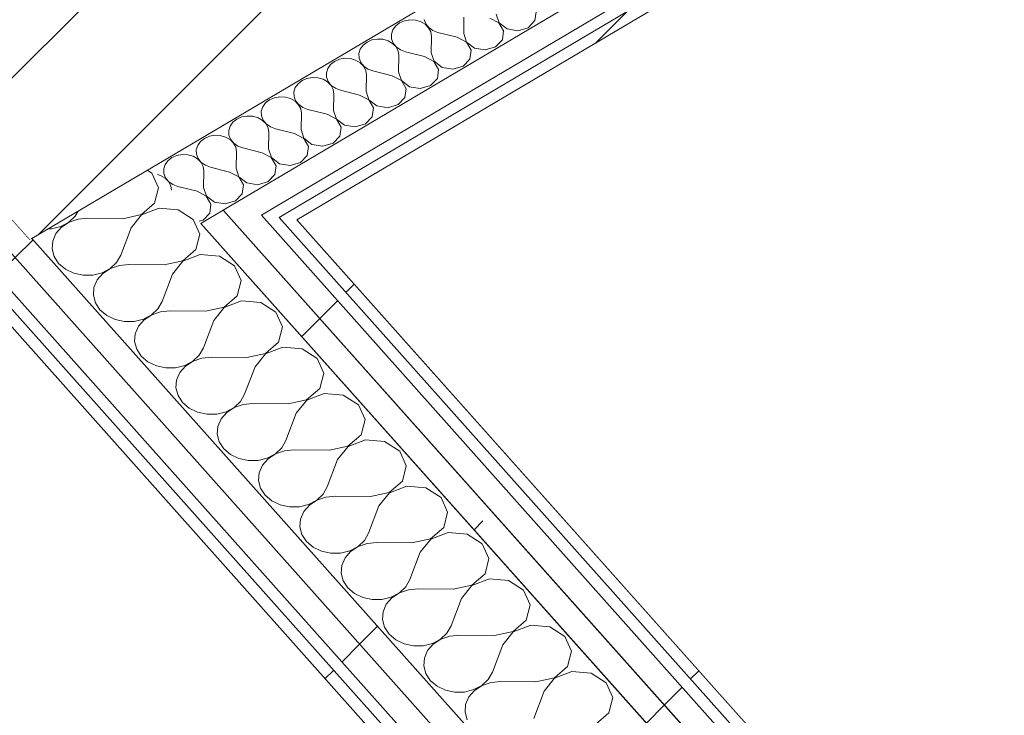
# Model space of a CAD drawing. Header units: millimetres. Extents: x -36631 to 27388, y -24993 to 6945.
# Tile 115 of 256: x -3404 to -2909, y -14851 to -14501. Entities that reach past the tile are written whole.
import ezdxf

# ---------------------------------------------------------------- set-up
doc = ezdxf.new("R2010")
doc.units = ezdxf.units.MM
doc.header["$MEASUREMENT"] = 0
doc.linetypes.add('Wipeout_Contour', pattern=[1000, 0, -1000])
doc.layers.add('10_ESTR_Pilars', color=7, linetype='Continuous')
doc.layers.add('Nuevo_08_E_Envans secs', color=7, linetype='Continuous')
for name, color, linetype, lineweight in [('10_ESTR_Pilars_Pluma_Nº__28', 7, 'Continuous', 20), ('10_ESTR_Pilars_Pluma_Nº__42', 8, 'Continuous', 25), ('Nuevo_08_E_Envans secs_Pluma_Nº__1', 7, 'Continuous', 5)]:
    doc.layers.add(name, color=color, linetype=linetype, lineweight=lineweight)
for name, color, linetype, lineweight, true_color in [('Nuevo_08_E_Envans secs_Pluma_Nº__102', 7, 'Continuous', 5, 0xcccccc), ('Nuevo_08_E_Envans secs_Pluma_Nº__171', 171, 'Continuous', 13, 0xaaaaff), ('Nuevo_08_E_Envans secs_Pluma_Nº__177', 7, 'Continuous', 15, 0xf7e046)]:
    doc.layers.add(name, color=color, linetype=linetype, lineweight=lineweight, true_color=true_color)
pattern_1 = [(45, (0, 0), (-183.8478, 183.8478), [195, -65]), (45, (7e-14, 183.85), (-183.8478, 183.8478), [195, -65])]

# ---------------------------------------------------------------- blocks, each defined once
blk = doc.blocks.new('Elem Sección_55_1')
at = {"color": 254, "linetype": 'Wipeout_Contour', "lineweight": 0, "ltscale": 59033.059962}
blk.add_wipeout([(-3648.92, -14332.87), (-3399.24, -14612.27), (-3055.95, -14408.97), (-3305.63, -14129.58)], dxfattribs=at).dxf.layer = '10_ESTR_Pilars'
at = {"layer": '10_ESTR_Pilars_Pluma_Nº__42', "linetype": 'Continuous', "lineweight": 25}
h = blk.add_hatch(dxfattribs=at)
h.set_pattern_fill('00_GCT_trama_45º_e1_400__05', color=8, style=0, pattern_type=2)
h.set_pattern_definition([(45, (0, 0), (-45.96194, 45.96194), [])])
h.paths.add_polyline_path([(-3648.92, -14332.87), (-3399.24, -14612.27), (-3055.95, -14408.97), (-3305.63, -14129.58)])
at = {"layer": '10_ESTR_Pilars_Pluma_Nº__28', "color": 7, "linetype": 'Continuous', "lineweight": 20, "flags": 128}
for points in [[(-3648.92, -14332.87), (-3602.47, -14384.85), (-3540.05, -14454.7), (-3508.84, -14489.62), (-3496.36, -14503.59), (-3399.24, -14612.27)], [(-3055.95, -14408.97), (-3337.95, -14575.97), (-3398.03, -14611.55), (-3399.24, -14612.27)]]:
    blk.add_lwpolyline(points, dxfattribs=at)
blk = doc.blocks.new('*X284')
at = {"layer": 'Nuevo_08_E_Envans secs_Pluma_Nº__102', "color": 254, "linetype": 'Continuous', "lineweight": 5, "true_color": 0xcccccc}
for p, q in [((-3337.67, -14578.74), (-3340.05, -14577.21)), ((-3334.35, -14586.13), (-3337.67, -14578.74)), ((-3336.3, -14593.83), (-3334.35, -14586.13)), ((-3342.94, -14599.56), (-3336.3, -14593.83)), ((-3376.19, -14600.29), (-3374.72, -14597.74)), ((-3352.28, -14601.59), (-3342.94, -14599.56)), ((-3342.85, -14599.65), (-3348.12, -14606.25)), ((-3334.11, -14596.29), (-3342.85, -14599.65)), ((-3324.5, -14597.18), (-3334.11, -14596.29)), ((-3316.91, -14602.05), (-3324.5, -14597.18)), ((-3383.47, -14605.47), (-3379.38, -14603.29)), ((-3379.3, -14603.39), (-3383.11, -14605.87)), ((-3379.38, -14603.29), (-3376.19, -14600.29)), ((-3374.8, -14601.84), (-3379.3, -14603.39)), ((-3369.96, -14601.36), (-3374.8, -14601.84)), ((-3352.28, -14601.59), (-3369.96, -14601.36)), ((-3313.59, -14609.43), (-3316.91, -14602.05)), ((-3389.81, -14606.68), (-3388.13, -14606.65)), ((-3388.13, -14606.65), (-3383.47, -14605.47)), ((-3385.94, -14609.11), (-3387.57, -14612.85)), ((-3383.11, -14605.87), (-3385.94, -14609.11)), ((-3348.12, -14606.25), (-3353.35, -14620)), ((-3315.54, -14617.14), (-3313.59, -14609.43)), ((-3387.57, -14612.85), (-3387.89, -14616.82)), ((-3387.89, -14616.82), (-3386.86, -14620.7)), ((-3322.17, -14622.86), (-3315.54, -14617.14)), ((-3386.86, -14620.7), (-3384.57, -14624.21)), ((-3384.57, -14624.21), (-3381.18, -14627.07)), ((-3358.62, -14626.6), (-3355.42, -14623.6)), ((-3355.42, -14623.6), (-3353.35, -14620)), ((-3331.51, -14624.89), (-3322.17, -14622.86)), ((-3322.09, -14622.96), (-3327.36, -14629.56)), ((-3313.34, -14619.6), (-3322.09, -14622.96)), ((-3303.74, -14620.49), (-3313.34, -14619.6)), ((-3296.14, -14625.35), (-3303.74, -14620.49)), ((-3381.18, -14627.07), (-3376.97, -14629.07)), ((-3376.97, -14629.07), (-3372.24, -14630.06)), ((-3367.36, -14629.96), (-3362.71, -14628.77)), ((-3362.34, -14629.18), (-3365.17, -14632.42)), ((-3362.71, -14628.77), (-3358.62, -14626.6)), ((-3358.54, -14626.69), (-3362.34, -14629.18)), ((-3354.04, -14625.15), (-3358.54, -14626.69)), ((-3349.2, -14624.66), (-3354.04, -14625.15)), ((-3331.51, -14624.89), (-3349.2, -14624.66)), ((-3292.82, -14632.74), (-3296.14, -14625.35)), ((-3372.24, -14630.06), (-3367.36, -14629.96)), ((-3365.17, -14632.42), (-3366.81, -14636.16)), ((-3327.36, -14629.56), (-3332.59, -14643.31)), ((-3294.77, -14640.45), (-3292.82, -14632.74)), ((-3366.81, -14636.16), (-3367.12, -14640.12)), ((-3367.12, -14640.12), (-3366.09, -14644.01)), ((-3366.09, -14644.01), (-3363.8, -14647.51)), ((-3334.66, -14646.91), (-3332.59, -14643.31)), ((-3301.41, -14646.17), (-3294.77, -14640.45)), ((-3292.58, -14642.91), (-3301.32, -14646.27)), ((-3282.98, -14643.8), (-3292.58, -14642.91)), ((-3275.38, -14648.66), (-3282.98, -14643.8)), ((-3363.8, -14647.51), (-3360.42, -14650.38)), ((-3337.86, -14649.91), (-3334.66, -14646.91)), ((-3333.28, -14648.46), (-3337.77, -14650)), ((-3328.43, -14647.97), (-3333.28, -14648.46)), ((-3310.75, -14648.2), (-3328.43, -14647.97)), ((-3310.75, -14648.2), (-3301.41, -14646.17)), ((-3301.32, -14646.27), (-3306.59, -14652.86)), ((-3272.06, -14656.05), (-3275.38, -14648.66)), ((-3360.42, -14650.38), (-3356.2, -14652.38)), ((-3356.2, -14652.38), (-3351.48, -14653.37)), ((-3351.48, -14653.37), (-3346.6, -14653.26)), ((-3346.6, -14653.26), (-3341.94, -14652.08)), ((-3341.58, -14652.49), (-3344.41, -14655.72)), ((-3341.94, -14652.08), (-3337.86, -14649.91)), ((-3337.77, -14650), (-3341.58, -14652.49)), ((-3306.59, -14652.86), (-3311.82, -14666.62)), ((-3344.41, -14655.72), (-3346.04, -14659.47)), ((-3274.01, -14663.76), (-3272.06, -14656.05)), ((-3346.04, -14659.47), (-3346.36, -14663.43)), ((-3346.36, -14663.43), (-3345.33, -14667.31)), ((-3280.64, -14669.48), (-3274.01, -14663.76)), ((-3345.33, -14667.31), (-3343.04, -14670.82)), ((-3313.89, -14670.22), (-3311.82, -14666.62)), ((-3271.82, -14666.22), (-3280.56, -14669.57)), ((-3262.21, -14667.1), (-3271.82, -14666.22)), ((-3254.61, -14671.97), (-3262.21, -14667.1)), ((-3343.04, -14670.82), (-3339.65, -14673.68)), ((-3339.65, -14673.68), (-3335.44, -14675.69)), ((-3321.18, -14675.39), (-3317.09, -14673.22)), ((-3317.01, -14673.31), (-3320.81, -14675.79)), ((-3317.09, -14673.22), (-3313.89, -14670.22)), ((-3312.51, -14671.77), (-3317.01, -14673.31)), ((-3307.67, -14671.28), (-3312.51, -14671.77)), ((-3289.98, -14671.51), (-3307.67, -14671.28)), ((-3289.98, -14671.51), (-3280.64, -14669.48)), ((-3280.56, -14669.57), (-3285.83, -14676.17)), ((-3251.29, -14679.36), (-3254.61, -14671.97)), ((-3335.44, -14675.69), (-3330.71, -14676.67)), ((-3330.71, -14676.67), (-3325.84, -14676.57)), ((-3325.84, -14676.57), (-3321.18, -14675.39)), ((-3320.81, -14675.79), (-3323.64, -14679.03)), ((-3285.83, -14676.17), (-3291.06, -14689.93)), ((-3325.28, -14682.78), (-3325.59, -14686.74)), ((-3323.64, -14679.03), (-3325.28, -14682.78)), ((-3253.24, -14687.07), (-3251.29, -14679.36)), ((-3325.59, -14686.74), (-3324.56, -14690.62)), ((-3259.88, -14692.79), (-3253.24, -14687.07)), ((-3324.56, -14690.62), (-3322.27, -14694.13)), ((-3296.33, -14696.52), (-3293.13, -14693.52)), ((-3293.13, -14693.52), (-3291.06, -14689.93)), ((-3269.22, -14694.82), (-3259.88, -14692.79)), ((-3259.79, -14692.88), (-3265.07, -14699.48)), ((-3251.05, -14689.53), (-3259.79, -14692.88)), ((-3241.45, -14690.41), (-3251.05, -14689.53)), ((-3233.85, -14695.28), (-3241.45, -14690.41)), ((-3322.27, -14694.13), (-3318.89, -14696.99)), ((-3318.89, -14696.99), (-3314.68, -14698.99)), ((-3305.07, -14699.88), (-3300.41, -14698.7)), ((-3300.41, -14698.7), (-3296.33, -14696.52)), ((-3296.24, -14696.62), (-3300.05, -14699.1)), ((-3291.75, -14695.07), (-3296.24, -14696.62)), ((-3286.9, -14694.59), (-3291.75, -14695.07)), ((-3269.22, -14694.82), (-3286.9, -14694.59)), ((-3230.53, -14702.67), (-3233.85, -14695.28)), ((-3314.68, -14698.99), (-3309.95, -14699.98)), ((-3309.95, -14699.98), (-3305.07, -14699.88)), ((-3302.88, -14702.34), (-3304.51, -14706.08)), ((-3300.05, -14699.1), (-3302.88, -14702.34)), ((-3265.07, -14699.48), (-3270.29, -14713.23)), ((-3232.48, -14710.37), (-3230.53, -14702.67)), ((-3304.51, -14706.08), (-3304.83, -14710.05)), ((-3304.83, -14710.05), (-3303.8, -14713.93)), ((-3272.36, -14716.83), (-3270.29, -14713.23)), ((-3239.11, -14716.1), (-3232.48, -14710.37)), ((-3230.29, -14712.83), (-3239.03, -14716.19)), ((-3220.68, -14713.72), (-3230.29, -14712.83)), ((-3303.8, -14713.93), (-3301.51, -14717.44)), ((-3301.51, -14717.44), (-3298.13, -14720.3)), ((-3275.56, -14719.83), (-3272.36, -14716.83)), ((-3270.98, -14718.38), (-3275.48, -14719.92)), ((-3266.14, -14717.9), (-3270.98, -14718.38)), ((-3248.45, -14718.13), (-3266.14, -14717.9)), ((-3248.45, -14718.13), (-3239.11, -14716.1)), ((-3239.03, -14716.19), (-3244.3, -14722.79)), ((-3213.09, -14718.58), (-3220.68, -14713.72)), ((-3298.13, -14720.3), (-3293.91, -14722.3)), ((-3293.91, -14722.3), (-3289.18, -14723.29)), ((-3289.18, -14723.29), (-3284.31, -14723.19)), ((-3284.31, -14723.19), (-3279.65, -14722)), ((-3279.29, -14722.41), (-3282.11, -14725.65)), ((-3279.65, -14722), (-3275.56, -14719.83)), ((-3275.48, -14719.92), (-3279.29, -14722.41)), ((-3244.3, -14722.79), (-3249.53, -14736.54)), ((-3209.77, -14725.97), (-3213.09, -14718.58)), ((-3282.11, -14725.65), (-3283.75, -14729.39)), ((-3211.71, -14733.68), (-3209.77, -14725.97)), ((-3283.75, -14729.39), (-3284.06, -14733.36)), ((-3284.06, -14733.36), (-3283.04, -14737.24)), ((-3283.04, -14737.24), (-3280.74, -14740.74)), ((-3251.6, -14740.14), (-3249.53, -14736.54)), ((-3218.35, -14739.4), (-3211.71, -14733.68)), ((-3209.52, -14736.14), (-3218.27, -14739.5)), ((-3199.92, -14737.03), (-3209.52, -14736.14)), ((-3192.32, -14741.89), (-3199.92, -14737.03)), ((-3280.74, -14740.74), (-3277.36, -14743.61)), ((-3258.88, -14745.31), (-3254.8, -14743.14)), ((-3254.71, -14743.23), (-3258.52, -14745.72)), ((-3254.8, -14743.14), (-3251.6, -14740.14)), ((-3250.22, -14741.69), (-3254.71, -14743.23)), ((-3245.37, -14741.2), (-3250.22, -14741.69)), ((-3227.69, -14741.43), (-3245.37, -14741.2)), ((-3227.69, -14741.43), (-3218.35, -14739.4)), ((-3218.27, -14739.5), (-3223.54, -14746.09)), ((-3189, -14749.28), (-3192.32, -14741.89)), ((-3277.36, -14743.61), (-3273.15, -14745.61)), ((-3273.15, -14745.61), (-3268.42, -14746.6)), ((-3268.42, -14746.6), (-3263.54, -14746.49)), ((-3263.54, -14746.49), (-3258.88, -14745.31)), ((-3258.52, -14745.72), (-3261.35, -14748.96)), ((-3223.54, -14746.09), (-3228.76, -14759.85)), ((-3262.98, -14752.7), (-3263.3, -14756.66)), ((-3261.35, -14748.96), (-3262.98, -14752.7)), ((-3190.95, -14756.99), (-3189, -14749.28)), ((-3263.3, -14756.66), (-3262.27, -14760.55)), ((-3197.59, -14762.71), (-3190.95, -14756.99)), ((-3262.27, -14760.55), (-3259.98, -14764.05)), ((-3230.83, -14763.45), (-3228.76, -14759.85)), ((-3206.93, -14764.74), (-3197.59, -14762.71)), ((-3197.5, -14762.81), (-3202.77, -14769.4)), ((-3188.76, -14759.45), (-3197.5, -14762.81)), ((-3179.15, -14760.34), (-3188.76, -14759.45)), ((-3171.56, -14765.2), (-3179.15, -14760.34)), ((-3259.98, -14764.05), (-3256.6, -14766.92)), ((-3256.6, -14766.92), (-3252.38, -14768.92)), ((-3238.12, -14768.62), (-3234.03, -14766.45)), ((-3233.95, -14766.54), (-3237.76, -14769.03)), ((-3234.03, -14766.45), (-3230.83, -14763.45)), ((-3229.45, -14765), (-3233.95, -14766.54)), ((-3224.61, -14764.51), (-3229.45, -14765)), ((-3206.93, -14764.74), (-3224.61, -14764.51)), ((-3168.24, -14772.59), (-3171.56, -14765.2)), ((-3252.38, -14768.92), (-3247.66, -14769.9)), ((-3247.66, -14769.9), (-3242.78, -14769.8)), ((-3242.78, -14769.8), (-3238.12, -14768.62)), ((-3240.59, -14772.26), (-3242.22, -14776.01)), ((-3237.76, -14769.03), (-3240.59, -14772.26)), ((-3202.77, -14769.4), (-3208, -14783.16)), ((-3170.19, -14780.3), (-3168.24, -14772.59)), ((-3242.22, -14776.01), (-3242.53, -14779.97)), ((-3242.53, -14779.97), (-3241.51, -14783.85)), ((-3176.82, -14786.02), (-3170.19, -14780.3)), ((-3167.99, -14782.76), (-3176.74, -14786.11)), ((-3158.39, -14783.64), (-3167.99, -14782.76)), ((-3241.51, -14783.85), (-3239.21, -14787.36)), ((-3239.21, -14787.36), (-3235.83, -14790.22)), ((-3213.27, -14789.75), (-3210.07, -14786.75)), ((-3210.07, -14786.75), (-3208, -14783.16)), ((-3203.85, -14787.82), (-3208.69, -14788.3)), ((-3186.16, -14788.05), (-3203.85, -14787.82)), ((-3186.16, -14788.05), (-3176.82, -14786.02)), ((-3176.74, -14786.11), (-3182.01, -14792.71)), ((-3150.79, -14788.51), (-3158.39, -14783.64)), ((-3235.83, -14790.22), (-3231.62, -14792.22)), ((-3231.62, -14792.22), (-3226.89, -14793.21)), ((-3222.01, -14793.11), (-3217.35, -14791.93)), ((-3216.99, -14792.33), (-3219.82, -14795.57)), ((-3217.35, -14791.93), (-3213.27, -14789.75)), ((-3213.19, -14789.85), (-3216.99, -14792.33)), ((-3208.69, -14788.3), (-3213.19, -14789.85)), ((-3182.01, -14792.71), (-3187.23, -14806.47)), ((-3147.47, -14795.9), (-3150.79, -14788.51)), ((-3226.89, -14793.21), (-3222.01, -14793.11)), ((-3219.82, -14795.57), (-3221.45, -14799.31)), ((-3149.42, -14803.6), (-3147.47, -14795.9)), ((-3221.45, -14799.31), (-3221.77, -14803.28)), ((-3221.77, -14803.28), (-3220.74, -14807.16)), ((-3220.74, -14807.16), (-3218.45, -14810.67)), ((-3189.31, -14810.06), (-3187.23, -14806.47)), ((-3156.06, -14809.33), (-3149.42, -14803.6)), ((-3147.23, -14806.07), (-3155.97, -14809.42)), ((-3137.62, -14806.95), (-3147.23, -14806.07)), ((-3130.03, -14811.82), (-3137.62, -14806.95)), ((-3218.45, -14810.67), (-3215.07, -14813.53)), ((-3192.51, -14813.06), (-3189.31, -14810.06)), ((-3187.92, -14811.61), (-3192.42, -14813.16)), ((-3183.08, -14811.13), (-3187.92, -14811.61)), ((-3165.4, -14811.36), (-3183.08, -14811.13)), ((-3165.4, -14811.36), (-3156.06, -14809.33)), ((-3155.97, -14809.42), (-3161.24, -14816.02)), ((-3126.71, -14819.2), (-3130.03, -14811.82)), ((-3215.07, -14813.53), (-3210.85, -14815.53)), ((-3210.85, -14815.53), (-3206.13, -14816.52)), ((-3206.13, -14816.52), (-3201.25, -14816.42)), ((-3201.25, -14816.42), (-3196.59, -14815.24)), ((-3196.23, -14815.64), (-3199.06, -14818.88)), ((-3196.59, -14815.24), (-3192.51, -14813.06)), ((-3192.42, -14813.16), (-3196.23, -14815.64)), ((-3161.24, -14816.02), (-3166.47, -14829.77)), ((-3199.06, -14818.88), (-3200.69, -14822.62)), ((-3128.66, -14826.91), (-3126.71, -14819.2)), ((-3200.69, -14822.62), (-3201.01, -14826.59)), ((-3201.01, -14826.59), (-3199.98, -14830.47)), ((-3135.29, -14832.64), (-3128.66, -14826.91)), ((-3199.98, -14830.47), (-3197.69, -14833.98)), ((-3168.54, -14833.37), (-3166.47, -14829.77)), ((-3126.46, -14829.37), (-3135.21, -14832.73)), ((-3116.86, -14830.26), (-3126.46, -14829.37)), ((-3109.26, -14835.12), (-3116.86, -14830.26)), ((-3197.69, -14833.98), (-3194.3, -14836.84)), ((-3194.3, -14836.84), (-3190.09, -14838.84)), ((-3175.83, -14838.54), (-3171.74, -14836.37)), ((-3171.66, -14836.46), (-3175.46, -14838.95)), ((-3171.74, -14836.37), (-3168.54, -14833.37)), ((-3167.16, -14834.92), (-3171.66, -14836.46)), ((-3162.32, -14834.43), (-3167.16, -14834.92)), ((-3144.63, -14834.66), (-3162.32, -14834.43)), ((-3144.63, -14834.66), (-3135.29, -14832.64)), ((-3135.21, -14832.73), (-3140.48, -14839.33)), ((-3105.94, -14842.51), (-3109.26, -14835.12)), ((-3190.09, -14838.84), (-3185.36, -14839.83)), ((-3185.36, -14839.83), (-3180.48, -14839.73)), ((-3180.48, -14839.73), (-3175.83, -14838.54)), ((-3178.29, -14842.19), (-3179.93, -14845.93)), ((-3175.46, -14838.95), (-3178.29, -14842.19)), ((-3140.48, -14839.33), (-3145.71, -14853.08)), ((-3179.93, -14845.93), (-3180.24, -14849.89)), ((-3107.89, -14850.22), (-3105.94, -14842.51)), ((-3180.24, -14849.89), (-3179.21, -14853.78)), ((-3114.53, -14855.94), (-3107.89, -14850.22))]:
    blk.add_line(p, q, dxfattribs=at)
blk = doc.blocks.new('Elem Sección_244_1')
at = {"layer": 'Nuevo_08_E_Envans secs', "lineweight": 0}
blk.add_blockref('*X284', (0, 0), dxfattribs=at)
at = {"color": 254, "linetype": 'Wipeout_Contour', "lineweight": 0, "ltscale": 63394.84961}
blk.add_wipeout([(-3527.56, -14522.07), (-1605.25, -16679.84), (-1600.09, -16676.8), (-3522.41, -14519.02)], dxfattribs=at).dxf.layer = 'Nuevo_08_E_Envans secs'
at = {"layer": 'Nuevo_08_E_Envans secs_Pluma_Nº__171', "linetype": 'Continuous', "lineweight": 13, "true_color": 0xaaaaff}
h = blk.add_hatch(dxfattribs=at)
h.set_pattern_fill('Panellat_HPL_0001', color=161, style=0, pattern_type=2)
h.set_pattern_definition(pattern_1)
h.paths.add_polyline_path([(-3527.56, -14522.07), (-1605.25, -16679.84), (-1600.09, -16676.8), (-3522.41, -14519.02)])
at = {"color": 254, "linetype": 'Wipeout_Contour', "lineweight": 0, "ltscale": 63157.812624}
blk.add_wipeout([(-1564.76, -16547.23), (-1553.58, -16540.64), (-3290.72, -14590.73), (-3301.88, -14597.33)], dxfattribs=at).dxf.layer = 'Nuevo_08_E_Envans secs'
at = {"layer": 'Nuevo_08_E_Envans secs_Pluma_Nº__177', "linetype": 'Continuous', "lineweight": 15, "true_color": 0xf7e046}
h = blk.add_hatch(dxfattribs=at)
h.set_pattern_fill('Panellat_HPL_0001', color=53, style=0, pattern_type=2)
h.set_pattern_definition(pattern_1)
h.paths.add_polyline_path([(-1564.76, -16547.23), (-1553.58, -16540.64), (-3290.72, -14590.73), (-3301.88, -14597.33)])
at = {"color": 254, "linetype": 'Wipeout_Contour', "lineweight": 0, "ltscale": 63190.839389}
blk.add_wipeout([(-3301.88, -14597.33), (-3313.03, -14603.94), (-1575.93, -16553.81), (-1564.76, -16547.23)], dxfattribs=at).dxf.layer = 'Nuevo_08_E_Envans secs'
at = {"layer": 'Nuevo_08_E_Envans secs_Pluma_Nº__177', "linetype": 'Continuous', "lineweight": 15, "true_color": 0xf7e046}
h = blk.add_hatch(dxfattribs=at)
h.set_pattern_fill('Panellat_HPL_0001', color=53, style=0, pattern_type=2)
h.set_pattern_definition(pattern_1)
h.paths.add_polyline_path([(-3301.88, -14597.33), (-3313.03, -14603.94), (-1575.93, -16553.81), (-1564.76, -16547.23)])
at = {"color": 254, "linetype": 'Wipeout_Contour', "lineweight": 0, "ltscale": 109955.260334}
blk.add_wipeout([(-3506.1, -14509.36), (-1603.69, -16644.8), (-1592.51, -16638.21), (-1636.12, -16589.27), (-3398.03, -14611.55), (-3399.24, -14612.27), (-3496.36, -14503.59)], dxfattribs=at).dxf.layer = 'Nuevo_08_E_Envans secs'
at = {"layer": 'Nuevo_08_E_Envans secs_Pluma_Nº__177', "linetype": 'Continuous', "lineweight": 15, "true_color": 0xf7e046}
h = blk.add_hatch(dxfattribs=at)
h.set_pattern_fill('Panellat_HPL_0001', color=53, style=0, pattern_type=2)
h.set_pattern_definition(pattern_1)
h.paths.add_polyline_path([(-3506.1, -14509.36), (-1603.69, -16644.8), (-1592.51, -16638.21), (-1636.12, -16589.27), (-3398.03, -14611.55), (-3399.24, -14612.27), (-3496.36, -14503.59)])
at = {"color": 254, "linetype": 'Wipeout_Contour', "lineweight": 0, "ltscale": 80053.323108}
blk.add_wipeout([(-3517.26, -14515.97), (-1606.77, -16660.47), (-1595.59, -16653.89), (-1603.69, -16644.8), (-3506.1, -14509.36)], dxfattribs=at).dxf.layer = 'Nuevo_08_E_Envans secs'
at = {"layer": 'Nuevo_08_E_Envans secs_Pluma_Nº__177', "linetype": 'Continuous', "lineweight": 15, "true_color": 0xf7e046}
h = blk.add_hatch(dxfattribs=at)
h.set_pattern_fill('Panellat_HPL_0001', color=53, style=0, pattern_type=2)
h.set_pattern_definition(pattern_1)
h.paths.add_polyline_path([(-3517.26, -14515.97), (-1606.77, -16660.47), (-1595.59, -16653.89), (-1603.69, -16644.8), (-3506.1, -14509.36)])
at = {"color": 254, "linetype": 'Wipeout_Contour', "lineweight": 0, "ltscale": 63106.035495}
blk.add_wipeout([(-3268.59, -14597.91), (-3273.74, -14600.96), (-1564.62, -16519.42), (-1559.46, -16516.39)], dxfattribs=at).dxf.layer = 'Nuevo_08_E_Envans secs'
at = {"layer": 'Nuevo_08_E_Envans secs_Pluma_Nº__171', "linetype": 'Continuous', "lineweight": 13, "true_color": 0xaaaaff}
h = blk.add_hatch(dxfattribs=at)
h.set_pattern_fill('Panellat_HPL_0001', color=161, style=0, pattern_type=2)
h.set_pattern_definition(pattern_1)
h.paths.add_polyline_path([(-3268.59, -14597.91), (-3273.74, -14600.96), (-1564.62, -16519.42), (-1559.46, -16516.39)])
at = {"layer": 'Nuevo_08_E_Envans secs_Pluma_Nº__1', "color": 7, "linetype": 'Continuous', "lineweight": 5}
for p, q in [((-3506.1, -14509.36), (-1603.69, -16644.8)), ((-3527.56, -14522.07), (-1605.25, -16679.84)), ((-3301.88, -14597.33), (-1564.76, -16547.23)), ((-3313.03, -14603.94), (-1575.93, -16553.81)), ((-3282.62, -14599.82), (-1553.58, -16540.64)), ((-3264.85, -14602.11), (-1559.46, -16516.39))]:
    blk.add_line(p, q, dxfattribs=at)
at = {"layer": 'Nuevo_08_E_Envans secs_Pluma_Nº__1', "color": 7, "linetype": 'Continuous', "lineweight": 5, "flags": 128}
for points in [[(-3522.41, -14519.02), (-1603.83, -16672.6), (-1600.09, -16676.8)], [(-3517.26, -14515.97), (-1606.77, -16660.47), (-1598.67, -16669.56)], [(-3273.74, -14600.96), (-1564.62, -16519.42), (-1556.52, -16528.51), (-1548.42, -16537.6)], [(-3398.03, -14611.55), (-1636.12, -16589.27), (-1592.51, -16638.21)]]:
    blk.add_lwpolyline(points, dxfattribs=at)
blk = doc.blocks.new('*X363')
at = {"layer": 'Nuevo_08_E_Envans secs_Pluma_Nº__102', "color": 254, "linetype": 'Continuous', "lineweight": 5, "true_color": 0xcccccc}
for p, q in [((-3180.92, -14508.41), (-3180.77, -14500.18)), ((-3163.21, -14503.11), (-3167.84, -14500.66)), ((-3164.57, -14498.73), (-3163.14, -14503.07)), ((-3145.11, -14501.96), (-3144.5, -14497.49)), ((-3215.18, -14504.67), (-3216.58, -14506.63)), ((-3213.17, -14503.09), (-3215.18, -14504.67)), ((-3210.71, -14502.02), (-3213.17, -14503.09)), ((-3207.98, -14501.54), (-3210.71, -14502.02)), ((-3205.2, -14501.68), (-3207.98, -14501.54)), ((-3202.57, -14502.44), (-3205.2, -14501.68)), ((-3200.3, -14503.75), (-3202.57, -14502.44)), ((-3200.85, -14501.42), (-3200.01, -14503.58)), ((-3198.55, -14505.52), (-3200.3, -14503.75)), ((-3200.01, -14503.58), (-3198.48, -14505.48)), ((-3197.46, -14507.61), (-3198.55, -14505.52)), ((-3198.48, -14505.48), (-3196.37, -14506.97)), ((-3160.84, -14507.17), (-3163.21, -14503.11)), ((-3163.14, -14503.07), (-3159.12, -14506.15)), ((-3153.71, -14507.05), (-3148.52, -14505.5)), ((-3148.52, -14505.5), (-3145.11, -14501.96)), ((-3216.58, -14506.63), (-3217.27, -14508.83)), ((-3217.27, -14508.83), (-3217.19, -14511.1)), ((-3197.12, -14509.86), (-3197.46, -14507.61)), ((-3197.27, -14518.09), (-3197.12, -14509.86)), ((-3196.37, -14506.97), (-3193.85, -14507.93)), ((-3184.19, -14510.34), (-3193.85, -14507.93)), ((-3179.55, -14512.79), (-3184.19, -14510.34)), ((-3180.92, -14508.41), (-3179.49, -14512.75)), ((-3161.46, -14511.64), (-3160.84, -14507.17)), ((-3159.12, -14506.15), (-3153.71, -14507.05)), ((-3231.52, -14514.35), (-3232.92, -14516.31)), ((-3229.52, -14512.77), (-3231.52, -14514.35)), ((-3227.06, -14511.7), (-3229.52, -14512.77)), ((-3224.33, -14511.22), (-3227.06, -14511.7)), ((-3221.55, -14511.36), (-3224.33, -14511.22)), ((-3218.92, -14512.12), (-3221.55, -14511.36)), ((-3216.64, -14513.43), (-3218.92, -14512.12)), ((-3217.19, -14511.1), (-3216.36, -14513.26)), ((-3214.9, -14515.2), (-3216.64, -14513.43)), ((-3216.36, -14513.26), (-3214.83, -14515.16)), ((-3213.81, -14517.29), (-3214.9, -14515.2)), ((-3214.83, -14515.16), (-3212.72, -14516.65)), ((-3177.19, -14516.85), (-3179.55, -14512.79)), ((-3179.49, -14512.75), (-3175.47, -14515.83)), ((-3170.05, -14516.73), (-3164.87, -14515.18)), ((-3164.87, -14515.18), (-3161.46, -14511.64)), ((-3232.92, -14516.31), (-3233.61, -14518.51)), ((-3233.61, -14518.51), (-3233.54, -14520.78)), ((-3213.46, -14519.54), (-3213.81, -14517.29)), ((-3213.61, -14527.77), (-3213.46, -14519.54)), ((-3212.72, -14516.65), (-3210.2, -14517.61)), ((-3200.54, -14520.02), (-3210.2, -14517.61)), ((-3195.9, -14522.47), (-3200.54, -14520.02)), ((-3197.27, -14518.09), (-3195.83, -14522.43)), ((-3177.81, -14521.32), (-3177.19, -14516.85)), ((-3175.47, -14515.83), (-3170.05, -14516.73)), ((-3247.87, -14524.03), (-3249.27, -14525.99)), ((-3245.86, -14522.45), (-3247.87, -14524.03)), ((-3243.4, -14521.38), (-3245.86, -14522.45)), ((-3240.68, -14520.9), (-3243.4, -14521.38)), ((-3237.89, -14521.04), (-3240.68, -14520.9)), ((-3235.27, -14521.8), (-3237.89, -14521.04)), ((-3232.99, -14523.11), (-3235.27, -14521.8)), ((-3233.54, -14520.78), (-3232.71, -14522.94)), ((-3231.24, -14524.88), (-3232.99, -14523.11)), ((-3232.71, -14522.94), (-3231.18, -14524.84)), ((-3230.16, -14526.97), (-3231.24, -14524.88)), ((-3231.18, -14524.84), (-3229.07, -14526.33)), ((-3193.54, -14526.53), (-3195.9, -14522.47)), ((-3195.83, -14522.43), (-3191.81, -14525.51)), ((-3186.4, -14526.41), (-3181.22, -14524.86)), ((-3181.22, -14524.86), (-3177.81, -14521.32)), ((-3249.27, -14525.99), (-3249.96, -14528.19)), ((-3249.96, -14528.19), (-3249.89, -14530.46)), ((-3229.81, -14529.22), (-3230.16, -14526.97)), ((-3229.96, -14537.45), (-3229.81, -14529.22)), ((-3229.07, -14526.33), (-3226.54, -14527.29)), ((-3216.88, -14529.71), (-3226.54, -14527.29)), ((-3212.25, -14532.15), (-3216.88, -14529.71)), ((-3213.61, -14527.77), (-3212.18, -14532.11)), ((-3194.15, -14531), (-3193.54, -14526.53)), ((-3191.81, -14525.51), (-3186.4, -14526.41)), ((-3264.22, -14533.71), (-3265.62, -14535.67)), ((-3262.21, -14532.13), (-3264.22, -14533.71)), ((-3259.75, -14531.06), (-3262.21, -14532.13)), ((-3257.02, -14530.58), (-3259.75, -14531.06)), ((-3254.24, -14530.72), (-3257.02, -14530.58)), ((-3251.61, -14531.48), (-3254.24, -14530.72)), ((-3249.34, -14532.79), (-3251.61, -14531.48)), ((-3249.89, -14530.46), (-3249.05, -14532.62)), ((-3247.59, -14534.56), (-3249.34, -14532.79)), ((-3249.05, -14532.62), (-3247.52, -14534.52)), ((-3246.5, -14536.65), (-3247.59, -14534.56)), ((-3247.52, -14534.52), (-3245.42, -14536.01)), ((-3209.89, -14536.21), (-3212.25, -14532.15)), ((-3212.18, -14532.11), (-3208.16, -14535.19)), ((-3208.16, -14535.19), (-3202.75, -14536.09)), ((-3202.75, -14536.09), (-3197.56, -14534.54)), ((-3197.56, -14534.54), (-3194.15, -14531)), ((-3273.37, -14540.26), (-3276.1, -14540.74)), ((-3270.59, -14540.41), (-3273.37, -14540.26)), ((-3265.62, -14535.67), (-3266.31, -14537.87)), ((-3266.31, -14537.87), (-3266.23, -14540.14)), ((-3266.23, -14540.14), (-3265.4, -14542.31)), ((-3246.16, -14538.9), (-3246.5, -14536.65)), ((-3246.31, -14547.13), (-3246.16, -14538.9)), ((-3245.42, -14536.01), (-3242.89, -14536.97)), ((-3233.23, -14539.39), (-3242.89, -14536.97)), ((-3228.59, -14541.83), (-3233.23, -14539.39)), ((-3229.96, -14537.45), (-3228.53, -14541.79)), ((-3210.5, -14540.68), (-3209.89, -14536.21)), ((-3280.56, -14543.39), (-3281.97, -14545.35)), ((-3278.56, -14541.81), (-3280.56, -14543.39)), ((-3276.1, -14540.74), (-3278.56, -14541.81)), ((-3267.96, -14541.16), (-3270.59, -14540.41)), ((-3265.68, -14542.47), (-3267.96, -14541.16)), ((-3263.94, -14544.24), (-3265.68, -14542.47)), ((-3265.4, -14542.31), (-3263.87, -14544.2)), ((-3262.85, -14546.33), (-3263.94, -14544.24)), ((-3263.87, -14544.2), (-3261.76, -14545.69)), ((-3226.23, -14545.9), (-3228.59, -14541.83)), ((-3228.53, -14541.79), (-3224.51, -14544.87)), ((-3224.51, -14544.87), (-3219.09, -14545.77)), ((-3219.09, -14545.77), (-3213.91, -14544.22)), ((-3213.91, -14544.22), (-3210.5, -14540.68)), ((-3289.72, -14549.94), (-3292.44, -14550.43)), ((-3286.94, -14550.09), (-3289.72, -14549.94)), ((-3284.31, -14550.84), (-3286.94, -14550.09)), ((-3281.97, -14545.35), (-3282.66, -14547.55)), ((-3282.66, -14547.55), (-3282.58, -14549.82)), ((-3282.58, -14549.82), (-3281.75, -14551.99)), ((-3262.51, -14548.59), (-3262.85, -14546.33)), ((-3262.65, -14556.81), (-3262.51, -14548.59)), ((-3261.76, -14545.69), (-3259.24, -14546.65)), ((-3249.58, -14549.07), (-3259.24, -14546.65)), ((-3244.94, -14551.51), (-3249.58, -14549.07)), ((-3246.31, -14547.13), (-3244.88, -14551.47)), ((-3226.85, -14550.36), (-3226.23, -14545.9)), ((-3298.31, -14555.03), (-3299, -14557.23)), ((-3296.91, -14553.07), (-3298.31, -14555.03)), ((-3294.9, -14551.49), (-3296.91, -14553.07)), ((-3292.44, -14550.43), (-3294.9, -14551.49)), ((-3282.03, -14552.16), (-3284.31, -14550.84)), ((-3280.28, -14553.92), (-3282.03, -14552.16)), ((-3281.75, -14551.99), (-3280.22, -14553.88)), ((-3279.2, -14556.01), (-3280.28, -14553.92)), ((-3280.22, -14553.88), (-3278.11, -14555.37)), ((-3242.58, -14555.58), (-3244.94, -14551.51)), ((-3244.88, -14551.47), (-3240.85, -14554.55)), ((-3240.85, -14554.55), (-3235.44, -14555.45)), ((-3235.44, -14555.45), (-3230.26, -14553.9)), ((-3230.26, -14553.9), (-3226.85, -14550.36)), ((-3308.79, -14560.11), (-3311.25, -14561.18)), ((-3306.07, -14559.62), (-3308.79, -14560.11)), ((-3303.28, -14559.77), (-3306.07, -14559.62)), ((-3300.65, -14560.52), (-3303.28, -14559.77)), ((-3299, -14557.23), (-3298.93, -14559.5)), ((-3298.93, -14559.5), (-3298.09, -14561.67)), ((-3278.85, -14558.27), (-3279.2, -14556.01)), ((-3279, -14566.49), (-3278.85, -14558.27)), ((-3278.11, -14555.37), (-3275.58, -14556.33)), ((-3265.92, -14558.75), (-3275.58, -14556.33)), ((-3261.29, -14561.19), (-3265.92, -14558.75)), ((-3262.65, -14556.81), (-3261.22, -14561.15)), ((-3246.6, -14563.58), (-3243.19, -14560.04)), ((-3243.19, -14560.04), (-3242.58, -14555.58)), ((-3314.66, -14564.71), (-3315.35, -14566.91)), ((-3313.26, -14562.75), (-3314.66, -14564.71)), ((-3311.25, -14561.18), (-3313.26, -14562.75)), ((-3298.38, -14561.84), (-3300.65, -14560.52)), ((-3296.63, -14563.6), (-3298.38, -14561.84)), ((-3298.09, -14561.67), (-3296.57, -14563.57)), ((-3295.54, -14565.69), (-3296.63, -14563.6)), ((-3296.57, -14563.57), (-3294.46, -14565.05)), ((-3294.46, -14565.05), (-3291.93, -14566.01)), ((-3258.93, -14565.26), (-3261.29, -14561.19)), ((-3261.22, -14561.15), (-3257.2, -14564.23)), ((-3257.2, -14564.23), (-3251.79, -14565.13)), ((-3251.79, -14565.13), (-3246.6, -14563.58)), ((-3325.14, -14569.79), (-3327.6, -14570.86)), ((-3322.41, -14569.31), (-3325.14, -14569.79)), ((-3319.63, -14569.45), (-3322.41, -14569.31)), ((-3317, -14570.2), (-3319.63, -14569.45)), ((-3315.35, -14566.91), (-3315.27, -14569.18)), ((-3315.27, -14569.18), (-3314.44, -14571.35)), ((-3295.2, -14567.95), (-3295.54, -14565.69)), ((-3295.35, -14576.17), (-3295.2, -14567.95)), ((-3282.27, -14568.43), (-3291.93, -14566.01)), ((-3277.64, -14570.87), (-3282.27, -14568.43)), ((-3279, -14566.49), (-3277.57, -14570.83)), ((-3262.95, -14573.26), (-3259.54, -14569.73)), ((-3259.54, -14569.73), (-3258.93, -14565.26)), ((-3331.01, -14574.39), (-3331.7, -14576.59)), ((-3329.6, -14572.43), (-3331.01, -14574.39)), ((-3327.6, -14570.86), (-3329.6, -14572.43)), ((-3314.73, -14571.52), (-3317, -14570.2)), ((-3312.98, -14573.29), (-3314.73, -14571.52)), ((-3314.44, -14571.35), (-3312.91, -14573.25)), ((-3311.89, -14575.38), (-3312.98, -14573.29)), ((-3312.91, -14573.25), (-3310.8, -14574.73)), ((-3310.8, -14574.73), (-3308.28, -14575.69)), ((-3275.27, -14574.94), (-3277.64, -14570.87)), ((-3277.57, -14570.83), (-3273.55, -14573.92)), ((-3275.89, -14579.41), (-3275.27, -14574.94)), ((-3273.55, -14573.92), (-3268.14, -14574.81)), ((-3268.14, -14574.81), (-3262.95, -14573.26)), ((-3333.35, -14579.88), (-3334.85, -14579.45)), ((-3331.07, -14581.2), (-3333.35, -14579.88)), ((-3331.7, -14576.59), (-3331.62, -14578.86)), ((-3331.62, -14578.86), (-3330.79, -14581.03)), ((-3311.55, -14577.63), (-3311.89, -14575.38)), ((-3311.7, -14585.85), (-3311.55, -14577.63)), ((-3298.62, -14578.11), (-3308.28, -14575.69)), ((-3293.98, -14580.55), (-3298.62, -14578.11)), ((-3295.35, -14576.17), (-3293.92, -14580.52)), ((-3279.3, -14582.94), (-3275.89, -14579.41)), ((-3329.33, -14582.97), (-3331.07, -14581.2)), ((-3330.79, -14581.03), (-3329.26, -14582.93)), ((-3328.24, -14585.06), (-3329.33, -14582.97)), ((-3329.26, -14582.93), (-3327.15, -14584.41)), ((-3327.15, -14584.41), (-3324.62, -14585.37)), ((-3291.62, -14584.62), (-3293.98, -14580.55)), ((-3293.92, -14580.52), (-3289.89, -14583.6)), ((-3292.24, -14589.09), (-3291.62, -14584.62)), ((-3289.89, -14583.6), (-3284.48, -14584.5)), ((-3284.48, -14584.5), (-3279.3, -14582.94)), ((-3327.9, -14587.25), (-3328.24, -14585.06)), ((-3314.96, -14587.79), (-3324.62, -14585.37)), ((-3310.33, -14590.24), (-3314.96, -14587.79)), ((-3311.7, -14585.85), (-3310.26, -14590.2)), ((-3295.64, -14592.62), (-3292.24, -14589.09)), ((-3307.97, -14594.3), (-3310.33, -14590.24)), ((-3310.26, -14590.2), (-3306.24, -14593.28)), ((-3308.58, -14598.77), (-3307.97, -14594.3)), ((-3306.24, -14593.28), (-3300.83, -14594.18)), ((-3300.83, -14594.18), (-3295.64, -14592.62)), ((-3311.99, -14602.31), (-3308.58, -14598.77)), ((-3313.96, -14602.9), (-3311.99, -14602.31))]:
    blk.add_line(p, q, dxfattribs=at)
blk = doc.blocks.new('Elem Sección_286_1')
at = {"layer": 'Nuevo_08_E_Envans secs', "lineweight": 0}
blk.add_blockref('*X363', (0, 0), dxfattribs=at)
at = {"color": 254, "linetype": 'Wipeout_Contour', "lineweight": 0, "ltscale": 73187.765419}
blk.add_wipeout([(-3290.72, -14590.73), (-3282.62, -14599.82), (-2590.37, -14189.86), (-2598.48, -14180.78), (-2609.64, -14187.39)], dxfattribs=at).dxf.layer = 'Nuevo_08_E_Envans secs'
at = {"layer": 'Nuevo_08_E_Envans secs_Pluma_Nº__177', "linetype": 'Continuous', "lineweight": 15, "true_color": 0xf7e046}
h = blk.add_hatch(dxfattribs=at)
h.set_pattern_fill('Panellat_HPL_0001', color=53, style=0, pattern_type=2)
h.set_pattern_definition(pattern_1)
h.paths.add_polyline_path([(-3290.72, -14590.73), (-3282.62, -14599.82), (-2590.37, -14189.86), (-2598.48, -14180.78), (-2609.64, -14187.39)])
at = {"color": 254, "linetype": 'Wipeout_Contour', "lineweight": 0, "ltscale": 58765.405695}
blk.add_wipeout([(-3268.59, -14597.91), (-3264.85, -14602.11), (-2572.58, -14192.14), (-2576.33, -14187.95)], dxfattribs=at).dxf.layer = 'Nuevo_08_E_Envans secs'
at = {"layer": 'Nuevo_08_E_Envans secs_Pluma_Nº__171', "linetype": 'Continuous', "lineweight": 13, "true_color": 0xaaaaff}
h = blk.add_hatch(dxfattribs=at)
h.set_pattern_fill('Panellat_HPL_0001', color=161, style=0, pattern_type=2)
h.set_pattern_definition(pattern_1)
h.paths.add_polyline_path([(-3268.59, -14597.91), (-3264.85, -14602.11), (-2572.58, -14192.14), (-2576.33, -14187.95)])
at = {"layer": 'Nuevo_08_E_Envans secs_Pluma_Nº__1', "color": 7, "linetype": 'Continuous', "lineweight": 5}
blk.add_line((-2572.58, -14192.14), (-3264.85, -14602.11), dxfattribs=at)
at = {"layer": 'Nuevo_08_E_Envans secs_Pluma_Nº__1', "color": 7, "linetype": 'Continuous', "lineweight": 5, "flags": 128}
for points in [[(-2609.64, -14187.39), (-3290.72, -14590.73), (-3301.88, -14597.33), (-3313.03, -14603.94)], [(-2590.37, -14189.86), (-3277.47, -14596.77), (-3282.62, -14599.82)], [(-2581.47, -14191), (-3268.59, -14597.91), (-3273.74, -14600.96)]]:
    blk.add_lwpolyline(points, dxfattribs=at)

msp = doc.modelspace()

# ---------------------------------------------------------------- block references
at = {"layer": '10_ESTR_Pilars', "lineweight": 0}
msp.add_blockref('Elem Sección_55_1', (0, 0), dxfattribs=at)

# ---------------------------------------------------------------- next in the draw order: block references
at = {"layer": 'Nuevo_08_E_Envans secs', "lineweight": 0}
msp.add_blockref('Elem Sección_244_1', (0, 0), dxfattribs=at)

# ---------------------------------------------------------------- next in the draw order: block references
msp.add_blockref('Elem Sección_286_1', (0, 0), dxfattribs=at)

doc.saveas('drawing.dxf')
